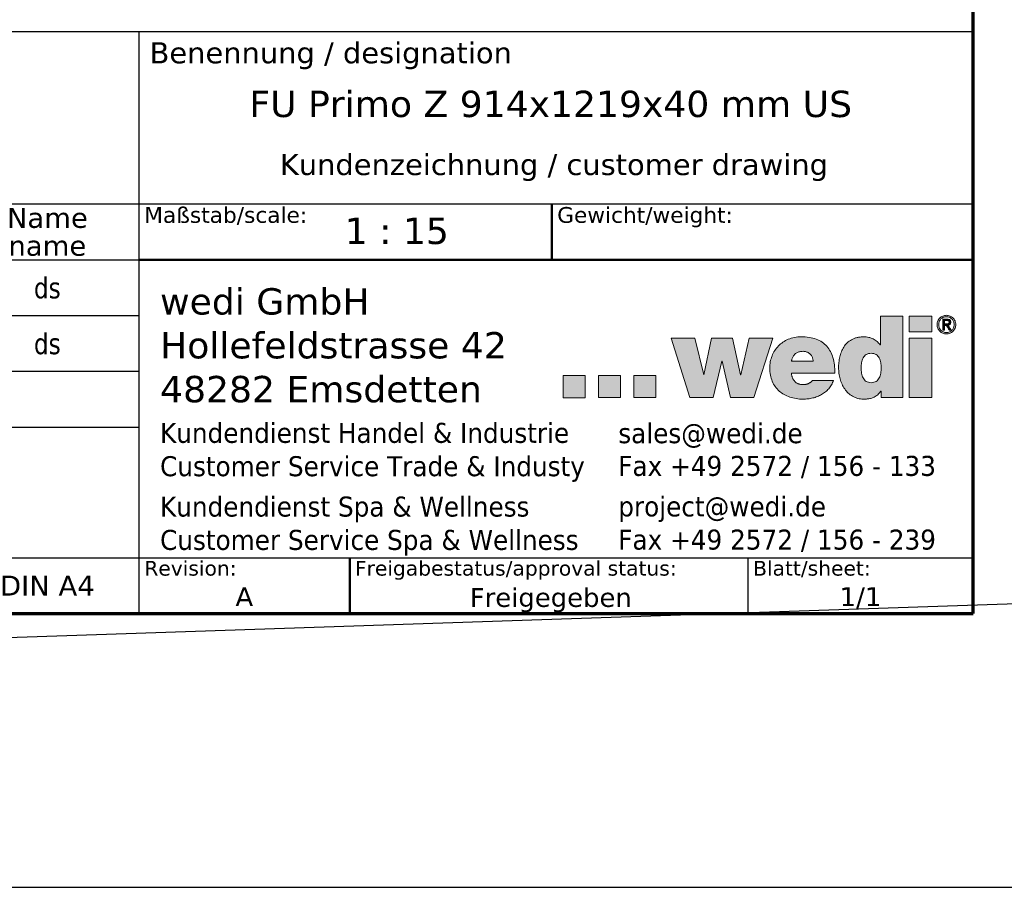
# Model space of a CAD drawing. Header units: millimetres. Extents: x -9144 to 9144, y -300 to 4365.
# Tile 3 of 14: x 1702 to 3104, y -300 to 936. Entities that reach past the tile are written whole.
import ezdxf
from ezdxf.enums import TextEntityAlignment as Align

# ---------------------------------------------------------------- set-up
doc = ezdxf.new("R2010")
doc.units = ezdxf.units.MM
doc.header["$LTSCALE"] = 15
doc.layers.get('0').update_dxf_attribs({"lineweight": 25})
for name, color, linetype, lineweight in [('AM_BOR', 7, 'Continuous', 25), ('Ebene 1', 7, 'Continuous', 25), ('Rahmen (ISO)', 7, 'Continuous', 70), ('Schraffur (ISO)', 7, 'Continuous', 18), ('Titel (ISO)', 7, 'Continuous', 50)]:
    doc.layers.add(name, color=color, linetype=linetype, lineweight=lineweight)
doc.styles.add('Notiztext 3.5', font='verdana.ttf')
doc.styles.add('Pfeiltext', font='verdana.ttf')
doc.styles.get("Standard").update_dxf_attribs({"font": 'verdana.ttf'})
doc.styles.add('Textstil26', font='verdana.ttf')
doc.styles.add('Textstil27', font='verdana.ttf')
doc.styles.add('Textstil29', font='verdana.ttf')
doc.styles.add('Textstil30', font='verdana.ttf')
doc.styles.add('Textstil32', font='verdana.ttf', dxfattribs={"width": 0.8})
doc.styles.add('Textstil69', font='verdana.ttf')
doc.styles.add('Textstil76', font='verdana.ttf')
doc.styles.add('Textstil77', font='verdana.ttf')

# ---------------------------------------------------------------- blocks, each defined once
blk = doc.blocks.new('Ränder wedi_Zeichnungsrahmen')
at = {"layer": 'Rahmen (ISO)'}
for p, q in [((204, 6), (204, 291)), ((20, 6), (204, 6))]:
    blk.add_line(p, q, dxfattribs=at)
blk = doc.blocks.new('Schriftfelder wedi Standard - Inch_Zoll ohne Toleranz')
at = {"layer": 'Schraffur (ISO)'}
h = blk.add_hatch(color=256, dxfattribs=at)
edge = h.paths.add_edge_path(flags=0)
edge.add_spline(control_points=[(-14.527, 20.668), (-14.439, 20.669), (-14.272, 20.686), (-14.05, 20.781), (-13.88, 20.929), (-13.756, 21.117), (-13.67, 21.333), (-13.597, 21.652), (-13.571, 22.068), (-13.597, 22.484), (-13.67, 22.799), (-13.756, 23.014), (-13.88, 23.201), (-14.05, 23.349), (-14.272, 23.443), (-14.527, 23.47), (-14.781, 23.443), (-15.002, 23.349), (-15.172, 23.201), (-15.296, 23.014), (-15.381, 22.799), (-15.454, 22.484), (-15.48, 22.068), (-15.454, 21.652), (-15.382, 21.333), (-15.296, 21.117), (-15.172, 20.929), (-15.002, 20.78), (-14.781, 20.687), (-14.615, 20.667), (-14.527, 20.668)], knot_values=[0, 0, 0, 0, 0.034699, 0.064914, 0.09345, 0.122379, 0.152717, 0.184596, 0.250776, 0.316162, 0.347791, 0.377961, 0.406791, 0.435283, 0.465485, 0.500184, 0.534837, 0.564994, 0.593447, 0.62225, 0.652404, 0.684024, 0.749407, 0.815585, 0.847456, 0.877777, 0.906678, 0.935176, 0.965345, 1, 1, 1, 1], degree=3, periodic=0)
edge = h.paths.add_edge_path()
edge.add_line((-13.656, 26.998), (-13.656, 24.262))
edge.add_line((-13.656, 24.262), (-13.679, 24.262))
edge.add_spline(control_points=[(-13.679, 24.262), (-13.77, 24.374), (-13.952, 24.601), (-14.329, 24.839), (-14.758, 24.991), (-15.178, 25.033), (-15.551, 25.012), (-15.861, 24.96), (-16.141, 24.874), (-16.47, 24.723), (-16.823, 24.464), (-17.145, 24.062), (-17.373, 23.604), (-17.522, 23.11), (-17.603, 22.602), (-17.63, 22.082), (-17.595, 21.555), (-17.487, 21.028), (-17.306, 20.524), (-17.051, 20.064), (-16.718, 19.666), (-16.304, 19.352), (-15.896, 19.186), (-15.539, 19.117), (-15.229, 19.1), (-14.909, 19.116), (-14.603, 19.165), (-14.349, 19.242), (-14.083, 19.37), (-13.827, 19.576), (-13.675, 19.773), (-13.604, 19.866)], knot_values=[0, 0, 0, 0, 0.043155, 0.086739, 0.131645, 0.17854, 0.212404, 0.243573, 0.272592, 0.299996, 0.351779, 0.402206, 0.453011, 0.504581, 0.556321, 0.607002, 0.660443, 0.714379, 0.767879, 0.820311, 0.871582, 0.922422, 0.974633, 1.002175, 1.0312, 1.067419, 1.097992, 1.124095, 1.146867, 1.186159, 1.221249, 1.221249, 1.221249, 1.221249], degree=3, periodic=0)
edge.add_line((-13.604, 19.866), (-13.582, 19.866))
edge.add_line((-13.582, 19.866), (-13.582, 19.247))
edge.add_line((-13.582, 19.247), (-11.509, 19.247))
edge.add_line((-11.509, 19.247), (-11.509, 26.998))
edge.add_line((-11.509, 26.998), (-13.656, 26.998))
for points in [[(-10.933, 25.488), (-10.933, 26.998), (-8.782, 26.998), (-8.782, 25.488)], [(-33.503, 24.892), (-31.744, 19.257), (-29.539, 19.257), (-28.704, 22.721), (-28.683, 22.721), (-27.867, 19.257), (-25.665, 19.257), (-23.872, 24.892), (-26.109, 24.892), (-26.89, 21.408), (-26.934, 21.408), (-27.683, 24.892), (-29.692, 24.892), (-30.407, 21.408), (-30.428, 21.408), (-31.264, 24.892)], [(-10.933, 19.257), (-8.782, 19.257), (-8.782, 24.89), (-10.933, 24.89)], [(-41.677, 21.339), (-43.778, 21.339), (-43.778, 19.238), (-41.677, 19.238)], [(-38.316, 21.339), (-40.418, 21.339), (-40.418, 19.257), (-38.316, 19.257)], [(-34.957, 21.339), (-34.957, 19.257), (-37.057, 19.257), (-37.057, 21.339)]]:
    blk.add_hatch(color=256, dxfattribs=at).paths.add_polyline_path(points)
h = blk.add_hatch(color=256, dxfattribs=at)
edge = h.paths.add_edge_path(flags=0)
edge.add_spline(control_points=[(-8.056, 25.886), (-8.038, 25.84), (-7.994, 25.755), (-7.905, 25.643), (-7.797, 25.551), (-7.671, 25.48), (-7.53, 25.438), (-7.382, 25.423), (-7.234, 25.439), (-7.094, 25.48), (-6.97, 25.551), (-6.863, 25.643), (-6.772, 25.754), (-6.709, 25.886), (-6.664, 26.031), (-6.653, 26.186), (-6.664, 26.339), (-6.71, 26.481), (-6.772, 26.612), (-6.863, 26.721), (-6.97, 26.813), (-7.095, 26.882), (-7.234, 26.926), (-7.382, 26.938), (-7.531, 26.926), (-7.671, 26.881), (-7.797, 26.814), (-7.904, 26.722), (-7.994, 26.611), (-8.06, 26.482), (-8.104, 26.339), (-8.117, 26.186), (-8.104, 26.031), (-8.074, 25.932), (-8.056, 25.886)], knot_values=[-1, -1, -1, -1, -0.968769, -0.938514, -0.908528, -0.877859, -0.846824, -0.81451, -0.782845, -0.751665, -0.721347, -0.691382, -0.661076, -0.630076, -0.597827, -0.563882, -0.531049, -0.499298, -0.468506, -0.438444, -0.408565, -0.3784, -0.347161, -0.315526, -0.283241, -0.252147, -0.221629, -0.19173, -0.161719, -0.130694, -0.098997, -0.066153, -0.032195, 0, 0, 0, 0], degree=3, periodic=0)
edge = h.paths.add_edge_path()
edge.add_spline(control_points=[(-8.201, 26.533), (-8.224, 26.48), (-8.261, 26.366), (-8.279, 26.186), (-8.261, 26.004), (-8.207, 25.833), (-8.122, 25.681), (-8.013, 25.548), (-7.88, 25.442), (-7.727, 25.362), (-7.559, 25.312), (-7.381, 25.294), (-7.204, 25.312), (-7.037, 25.362), (-6.885, 25.442), (-6.754, 25.549), (-6.645, 25.68), (-6.563, 25.834), (-6.506, 26.004), (-6.492, 26.186), (-6.507, 26.366), (-6.563, 26.534), (-6.645, 26.686), (-6.754, 26.816), (-6.885, 26.923), (-7.037, 27.003), (-7.204, 27.055), (-7.381, 27.069), (-7.559, 27.054), (-7.727, 27.003), (-7.879, 26.922), (-8.013, 26.817), (-8.122, 26.685), (-8.177, 26.585), (-8.201, 26.533)], knot_values=[0, 0, 0, 0, 0.031498, 0.063871, 0.097255, 0.129121, 0.16021, 0.19058, 0.221045, 0.251572, 0.283155, 0.315097, 0.34707, 0.378466, 0.408835, 0.43896, 0.469377, 0.500279, 0.532169, 0.565531, 0.597881, 0.629403, 0.660135, 0.690407, 0.720506, 0.750951, 0.782355, 0.814304, 0.846223, 0.877814, 0.908416, 0.938856, 0.96908, 1, 1, 1, 1], degree=3, periodic=0)
h = blk.add_hatch(color=256, dxfattribs=at)
edge = h.paths.add_edge_path(flags=0)
edge.add_spline(control_points=[(-7.396, 26.241), (-7.373, 26.241), (-7.328, 26.242), (-7.272, 26.245), (-7.232, 26.255), (-7.206, 26.265), (-7.182, 26.281), (-7.161, 26.3), (-7.143, 26.323), (-7.131, 26.352), (-7.126, 26.386), (-7.125, 26.421), (-7.129, 26.454), (-7.138, 26.481), (-7.152, 26.503), (-7.169, 26.521), (-7.189, 26.536), (-7.219, 26.551), (-7.262, 26.564), (-7.308, 26.567), (-7.34, 26.569), (-7.357, 26.569), (-7.371, 26.569), (-7.397, 26.569), (-7.437, 26.569), (-7.487, 26.569), (-7.526, 26.57), (-7.552, 26.569), (-7.561, 26.57), (-7.569, 26.569), (-7.564, 26.553), (-7.568, 26.535), (-7.565, 26.49), (-7.567, 26.427), (-7.567, 26.36), (-7.566, 26.31), (-7.567, 26.279), (-7.564, 26.259), (-7.569, 26.244), (-7.563, 26.24), (-7.549, 26.243), (-7.509, 26.239), (-7.46, 26.242), (-7.417, 26.241), (-7.402, 26.241), (-7.397, 26.241), (-7.396, 26.241)], knot_values=[-1, -1, -1, -1, -0.950287, -0.902175, -0.881324, -0.861242, -0.841051, -0.820798, -0.800643, -0.77928, -0.753999, -0.726464, -0.703741, -0.683998, -0.665669, -0.648191, -0.630877, -0.612858, -0.575671, -0.535024, -0.514517, -0.506166, -0.497845, -0.484984, -0.450288, -0.411369, -0.377517, -0.365396, -0.358025, -0.356271, -0.348826, -0.333239, -0.311301, -0.255536, -0.195862, -0.169038, -0.146611, -0.130372, -0.122114, -0.120862, -0.115361, -0.09364, -0.033314, -0.009567, -0.002546, 0, 0, 0, 0], degree=3, periodic=0)
edge = h.paths.add_edge_path()
edge.add_spline(control_points=[(-7.327, 26.698), (-7.33, 26.698), (-7.342, 26.698), (-7.385, 26.698), (-7.493, 26.697), (-7.607, 26.703), (-7.695, 26.696), (-7.717, 26.702), (-7.737, 26.688), (-7.717, 26.636), (-7.731, 26.564), (-7.723, 26.403), (-7.728, 26.183), (-7.724, 25.961), (-7.729, 25.803), (-7.721, 25.726), (-7.733, 25.681), (-7.721, 25.661), (-7.676, 25.677), (-7.631, 25.662), (-7.591, 25.67), (-7.563, 25.663), (-7.568, 25.686), (-7.564, 25.728), (-7.568, 25.817), (-7.564, 25.925), (-7.57, 26.019), (-7.563, 26.075), (-7.572, 26.103), (-7.552, 26.116), (-7.522, 26.108), (-7.481, 26.112), (-7.44, 26.109), (-7.41, 26.114), (-7.387, 26.104), (-7.376, 26.074), (-7.335, 26.02), (-7.28, 25.925), (-7.208, 25.817), (-7.156, 25.728), (-7.124, 25.687), (-7.115, 25.663), (-7.089, 25.67), (-7.043, 25.663), (-6.996, 25.678), (-6.95, 25.661), (-6.939, 25.674), (-6.967, 25.693), (-6.979, 25.727), (-7.029, 25.797), (-7.09, 25.896), (-7.151, 25.993), (-7.201, 26.065), (-7.214, 26.096), (-7.244, 26.124), (-7.21, 26.126), (-7.172, 26.135), (-7.107, 26.156), (-7.043, 26.197), (-6.99, 26.259), (-6.966, 26.344), (-6.964, 26.439), (-6.982, 26.533), (-7.031, 26.611), (-7.108, 26.665), (-7.21, 26.694), (-7.285, 26.698), (-7.327, 26.698)], knot_values=[0, 0, 0, 0, 0.002245, 0.008381, 0.028737, 0.076631, 0.084863, 0.089802, 0.091023, 0.100424, 0.119095, 0.14472, 0.207559, 0.270398, 0.296023, 0.314694, 0.324094, 0.324881, 0.330158, 0.349348, 0.357504, 0.360862, 0.363355, 0.37017, 0.392777, 0.420703, 0.445969, 0.455111, 0.460597, 0.462607, 0.46991, 0.48027, 0.49063, 0.497933, 0.500569, 0.507069, 0.517903, 0.547843, 0.580935, 0.607723, 0.615799, 0.618754, 0.622345, 0.631066, 0.651586, 0.657229, 0.657615, 0.662568, 0.672404, 0.685905, 0.71901, 0.752116, 0.765617, 0.775453, 0.780406, 0.783475, 0.792867, 0.810732, 0.827868, 0.845154, 0.864227, 0.887328, 0.909172, 0.928704, 0.948581, 0.97168, 1, 1, 1, 1], degree=3, periodic=0)
h = blk.add_hatch(color=256, dxfattribs=at)
edge = h.paths.add_edge_path(flags=0)
edge.add_spline(control_points=[(-20.984, 23.645), (-20.934, 23.645), (-20.834, 23.638), (-20.691, 23.606), (-20.56, 23.555), (-20.44, 23.486), (-20.334, 23.401), (-20.241, 23.302), (-20.165, 23.191), (-20.105, 23.067), (-20.065, 22.937), (-20.037, 22.812), (-20.048, 22.749), (-20.032, 22.698), (-20.054, 22.7), (-20.082, 22.698), (-20.134, 22.699), (-20.206, 22.699), (-20.335, 22.699), (-20.529, 22.699), (-20.787, 22.699), (-21.065, 22.699), (-21.344, 22.699), (-21.602, 22.699), (-21.795, 22.699), (-21.925, 22.699), (-21.996, 22.7), (-22.05, 22.698), (-22.075, 22.701), (-22.093, 22.698), (-22.088, 22.713), (-22.086, 22.745), (-22.063, 22.838), (-22.03, 22.962), (-21.971, 23.103), (-21.898, 23.229), (-21.81, 23.339), (-21.708, 23.433), (-21.591, 23.51), (-21.459, 23.57), (-21.313, 23.613), (-21.153, 23.639), (-21.042, 23.644), (-20.984, 23.645)], knot_values=[-1, -1, -1, -1, -0.970522, -0.942344, -0.915116, -0.888531, -0.86232, -0.836254, -0.810128, -0.783754, -0.756945, -0.729507, -0.715477, -0.710748, -0.709678, -0.703909, -0.693711, -0.679576, -0.661996, -0.618469, -0.567069, -0.511731, -0.456394, -0.404994, -0.361467, -0.343887, -0.329752, -0.319554, -0.313785, -0.312715, -0.311324, -0.307144, -0.290779, -0.259629, -0.230295, -0.20237, -0.17536, -0.148701, -0.121787, -0.094005, -0.064779, -0.033592, 0, 0, 0, 0], degree=3, periodic=0)
edge = h.paths.add_edge_path()
edge.add_line((-17.978, 21.582), (-22.101, 21.582))
edge.add_spline(control_points=[(-22.101, 21.582), (-22.097, 21.542), (-22.089, 21.465), (-22.067, 21.351), (-22.039, 21.243), (-22.003, 21.14), (-21.96, 21.043), (-21.91, 20.953), (-21.852, 20.869), (-21.786, 20.792), (-21.714, 20.723), (-21.634, 20.662), (-21.547, 20.609), (-21.452, 20.564), (-21.35, 20.529), (-21.242, 20.504), (-21.126, 20.488), (-21.046, 20.486), (-21.005, 20.485)], knot_values=[0, 0, 0, 0, 0.011871, 0.023383, 0.034556, 0.045416, 0.055995, 0.066338, 0.076497, 0.086536, 0.096528, 0.106556, 0.116711, 0.12709, 0.137793, 0.148921, 0.160571, 0.172839, 0.172839, 0.172839, 0.172839], degree=3, periodic=0)
edge.add_spline(control_points=[(-21.005, 20.485), (-20.983, 20.486), (-20.939, 20.486), (-20.873, 20.491), (-20.807, 20.499), (-20.742, 20.509), (-20.677, 20.523), (-20.613, 20.54), (-20.55, 20.561), (-20.489, 20.584), (-20.43, 20.61), (-20.374, 20.64), (-20.32, 20.673), (-20.269, 20.709), (-20.222, 20.748), (-20.179, 20.791), (-20.139, 20.836), (-20.116, 20.87), (-20.105, 20.886)], knot_values=[0, 0, 0, 0, 0.006559, 0.013169, 0.01981, 0.026462, 0.033107, 0.039727, 0.046304, 0.052825, 0.059279, 0.065656, 0.071951, 0.078166, 0.084304, 0.090378, 0.096407, 0.102416, 0.102416, 0.102416, 0.102416], degree=3, periodic=0)
edge.add_line((-20.105, 20.886), (-18.097, 20.886))
edge.add_spline(control_points=[(-18.097, 20.886), (-18.157, 20.741), (-18.274, 20.458), (-18.54, 20.089), (-18.858, 19.779), (-19.224, 19.529), (-19.628, 19.338), (-20.064, 19.203), (-20.523, 19.123), (-21.055, 19.094), (-21.639, 19.136), (-22.245, 19.281), (-22.791, 19.522), (-23.263, 19.856), (-23.65, 20.283), (-23.939, 20.799), (-24.118, 21.398), (-24.174, 22.026), (-24.12, 22.644), (-23.959, 23.208), (-23.699, 23.719), (-23.347, 24.165), (-22.909, 24.533), (-22.394, 24.811), (-21.808, 24.987), (-21.131, 25.042), (-20.427, 24.991), (-19.747, 24.825), (-19.177, 24.539), (-18.719, 24.139), (-18.374, 23.633), (-18.139, 23.029), (-18, 22.334), (-17.985, 21.841), (-17.978, 21.582)], knot_values=[0, 0, 0, 0, 0.046845, 0.091634, 0.135518, 0.17939, 0.223861, 0.269282, 0.315783, 0.363338, 0.42883, 0.490658, 0.549548, 0.606552, 0.663102, 0.721003, 0.78232, 0.849198, 0.909267, 0.967289, 1.024005, 1.080171, 1.136634, 1.194396, 1.254659, 1.318825, 1.396987, 1.465551, 1.527499, 1.586411, 1.646022, 1.709592, 1.779523, 1.85736, 1.85736, 1.85736, 1.85736], degree=3, periodic=0)
at = {"layer": 'AM_BOR', "color": 7}
for p, q in [((-4.835, 53.996), (-188.835, 53.996)), ((-84.035, 53.996), (-84.035, -1.254)), ((-4.835, -1.254), (-4.835, 53.996)), ((-188.835, 37.646), (-4.835, 37.646)), ((-130.135, 4.046), (-4.835, 4.046)), ((-26.235, 4.046), (-26.235, -1.254)), ((-188.835, -1.254), (-4.835, -1.254))]:
    blk.add_line(p, q, dxfattribs=at)
at = {"layer": 'AM_BOR'}
for p, q in [((-130.135, 32.346), (-84.035, 32.346)), ((-130.135, 27.046), (-84.035, 27.046)), ((-130.135, 21.746), (-84.035, 21.746)), ((-130.135, 16.446), (-84.035, 16.446))]:
    blk.add_line(p, q, dxfattribs=at)
at = {"layer": 'Ebene 1', "lineweight": 5}
for p, q in [((-10.933, 25.488), (-10.933, 26.998)), ((-10.933, 26.998), (-8.782, 26.998)), ((-8.782, 26.998), (-8.782, 25.488)), ((-8.782, 25.488), (-10.933, 25.488)), ((-31.744, 19.257), (-33.503, 24.892)), ((-33.503, 24.892), (-31.264, 24.892)), ((-31.264, 24.892), (-30.428, 21.408)), ((-30.407, 21.408), (-29.692, 24.892)), ((-29.692, 24.892), (-27.683, 24.892)), ((-27.683, 24.892), (-26.934, 21.408)), ((-26.89, 21.408), (-26.109, 24.892)), ((-26.109, 24.892), (-23.872, 24.892)), ((-23.872, 24.892), (-25.665, 19.257)), ((-10.933, 19.257), (-10.933, 24.89)), ((-10.933, 24.89), (-8.782, 24.89)), ((-8.782, 24.89), (-8.782, 19.257)), ((-28.704, 22.721), (-29.539, 19.257)), ((-28.683, 22.721), (-28.704, 22.721)), ((-27.867, 19.257), (-28.683, 22.721)), ((-41.677, 21.339), (-43.778, 21.339)), ((-43.778, 21.339), (-43.778, 19.238)), ((-41.677, 19.238), (-41.677, 21.339)), ((-38.316, 21.339), (-40.418, 21.339)), ((-40.418, 21.339), (-40.418, 19.257)), ((-38.316, 19.257), (-38.316, 21.339)), ((-37.057, 21.339), (-37.057, 19.257)), ((-34.957, 21.339), (-37.057, 21.339)), ((-34.957, 19.257), (-34.957, 21.339)), ((-30.428, 21.408), (-30.407, 21.408)), ((-26.934, 21.408), (-26.89, 21.408)), ((-43.778, 19.238), (-41.677, 19.238)), ((-40.418, 19.257), (-38.316, 19.257)), ((-37.057, 19.257), (-34.957, 19.257)), ((-29.539, 19.257), (-31.744, 19.257)), ((-25.665, 19.257), (-27.867, 19.257)), ((-8.782, 19.257), (-10.933, 19.257))]:
    blk.add_line(p, q, dxfattribs=at)
for points, knots in [([(-13.656, 26.998), (-13.656, 26.996), (-13.656, 26.985), (-13.656, 26.963), (-13.656, 26.926), (-13.656, 26.877), (-13.656, 26.815), (-13.656, 26.742), (-13.656, 26.66), (-13.656, 26.532), (-13.656, 26.356), (-13.656, 26.042), (-13.656, 25.63), (-13.656, 25.218), (-13.656, 24.904), (-13.656, 24.728), (-13.656, 24.6), (-13.656, 24.518), (-13.656, 24.445), (-13.656, 24.383), (-13.656, 24.334), (-13.656, 24.297), (-13.656, 24.275), (-13.656, 24.264), (-13.656, 24.262)], [0, 0, 0, 0, 0.000785, 0.0030733, 0.0067645, 0.0117586, 0.0179552, 0.0252542, 0.0335554, 0.0427585, 0.0634696, 0.0865859, 0.1368271, 0.1870683, 0.2101846, 0.2308957, 0.2400988, 0.2484, 0.255699, 0.2618956, 0.2668896, 0.2705809, 0.2728692, 0.2736542, 0.2736542, 0.2736542, 0.2736542]), ([(-11.509, 26.998), (-11.511, 26.998), (-11.519, 26.998), (-11.537, 26.998), (-11.565, 26.998), (-11.604, 26.998), (-11.653, 26.998), (-11.71, 26.998), (-11.774, 26.998), (-11.874, 26.998), (-12.013, 26.998), (-12.259, 26.998), (-12.583, 26.998), (-12.906, 26.998), (-13.152, 26.998), (-13.291, 26.998), (-13.391, 26.998), (-13.456, 26.998), (-13.513, 26.998), (-13.561, 26.998), (-13.6, 26.998), (-13.629, 26.998), (-13.646, 26.998), (-13.654, 26.998), (-13.656, 26.998)], [0, 0, 0, 0, 0.0006161, 0.0024119, 0.0053087, 0.009228, 0.014091, 0.0198192, 0.0263339, 0.0335564, 0.0498102, 0.0679516, 0.1073803, 0.146809, 0.1649504, 0.1812043, 0.1884268, 0.1949414, 0.2006696, 0.2055327, 0.2094519, 0.2123488, 0.2141446, 0.2147606, 0.2147606, 0.2147606, 0.2147606]), ([(-11.509, 19.247), (-11.509, 19.255), (-11.509, 19.284), (-11.509, 19.348), (-11.509, 19.451), (-11.509, 19.592), (-11.509, 19.766), (-11.509, 19.972), (-11.509, 20.206), (-11.509, 20.567), (-11.509, 21.068), (-11.509, 21.956), (-11.509, 23.123), (-11.509, 24.29), (-11.509, 25.178), (-11.509, 25.679), (-11.509, 26.039), (-11.509, 26.274), (-11.509, 26.479), (-11.509, 26.654), (-11.509, 26.794), (-11.509, 26.898), (-11.509, 26.962), (-11.509, 26.991), (-11.509, 26.998)], [0, 0, 0, 0, 0.0022235, 0.0087046, 0.0191597, 0.0333047, 0.050856, 0.0715295, 0.0950415, 0.1211081, 0.1797699, 0.2452439, 0.387546, 0.529848, 0.5953221, 0.6539839, 0.6800505, 0.7035625, 0.724236, 0.7417873, 0.7559323, 0.7663873, 0.7728685, 0.775092, 0.775092, 0.775092, 0.775092]), ([(-8.201, 26.533), (-8.177, 26.585), (-8.122, 26.685), (-8.013, 26.817), (-7.879, 26.922), (-7.727, 27.003), (-7.559, 27.054), (-7.381, 27.069), (-7.204, 27.055), (-7.037, 27.003), (-6.885, 26.923), (-6.754, 26.816), (-6.645, 26.686), (-6.563, 26.534), (-6.507, 26.366), (-6.492, 26.186), (-6.506, 26.004), (-6.563, 25.834), (-6.645, 25.68), (-6.754, 25.549), (-6.885, 25.442), (-7.037, 25.362), (-7.204, 25.312), (-7.381, 25.294), (-7.559, 25.312), (-7.727, 25.362), (-7.88, 25.442), (-8.013, 25.548), (-8.122, 25.681), (-8.207, 25.833), (-8.261, 26.004), (-8.279, 26.186), (-8.261, 26.366), (-8.224, 26.48), (-8.201, 26.533)], [0, 0, 0, 0, 0.03092, 0.061144, 0.091584, 0.122186, 0.153777, 0.185696, 0.217645, 0.249049, 0.279494, 0.309593, 0.339865, 0.370597, 0.402119, 0.434469, 0.467831, 0.499721, 0.530623, 0.56104, 0.591165, 0.621534, 0.65293, 0.684903, 0.716845, 0.748428, 0.778955, 0.80942, 0.83979, 0.870879, 0.902745, 0.936129, 0.968502, 1, 1, 1, 1]), ([(-8.056, 25.886), (-8.038, 25.84), (-7.994, 25.755), (-7.905, 25.643), (-7.797, 25.551), (-7.671, 25.48), (-7.53, 25.438), (-7.382, 25.423), (-7.234, 25.439), (-7.094, 25.48), (-6.97, 25.551), (-6.863, 25.643), (-6.772, 25.754), (-6.709, 25.886), (-6.664, 26.031), (-6.653, 26.186), (-6.664, 26.339), (-6.71, 26.481), (-6.772, 26.612), (-6.863, 26.721), (-6.97, 26.813), (-7.095, 26.882), (-7.234, 26.926), (-7.382, 26.938), (-7.531, 26.926), (-7.671, 26.881), (-7.797, 26.814), (-7.904, 26.722), (-7.994, 26.611), (-8.06, 26.482), (-8.104, 26.339), (-8.117, 26.186), (-8.104, 26.031), (-8.074, 25.932), (-8.056, 25.886)], [0, 0, 0, 0, 0.031231, 0.061486, 0.091472, 0.122141, 0.153176, 0.18549, 0.217155, 0.248335, 0.278653, 0.308618, 0.338924, 0.369924, 0.402173, 0.436118, 0.468951, 0.500702, 0.531494, 0.561556, 0.591435, 0.6216, 0.652839, 0.684474, 0.716759, 0.747853, 0.778371, 0.80827, 0.838281, 0.869306, 0.901003, 0.933847, 0.967805, 1, 1, 1, 1]), ([(-7.327, 26.698), (-7.285, 26.698), (-7.21, 26.694), (-7.108, 26.665), (-7.031, 26.611), (-6.982, 26.533), (-6.964, 26.439), (-6.966, 26.344), (-6.99, 26.259), (-7.043, 26.197), (-7.107, 26.156), (-7.172, 26.135), (-7.21, 26.126), (-7.244, 26.124), (-7.214, 26.096), (-7.201, 26.065), (-7.151, 25.993), (-7.09, 25.896), (-7.029, 25.797), (-6.979, 25.727), (-6.967, 25.693), (-6.939, 25.674), (-6.95, 25.661), (-6.996, 25.678), (-7.043, 25.663), (-7.089, 25.67), (-7.115, 25.663), (-7.124, 25.687), (-7.156, 25.728), (-7.208, 25.817), (-7.28, 25.925), (-7.335, 26.02), (-7.376, 26.074), (-7.387, 26.104), (-7.41, 26.114), (-7.44, 26.109), (-7.481, 26.112), (-7.522, 26.108), (-7.552, 26.116), (-7.572, 26.103), (-7.563, 26.075), (-7.57, 26.019), (-7.564, 25.925), (-7.568, 25.817), (-7.564, 25.728), (-7.568, 25.686), (-7.563, 25.663), (-7.591, 25.67), (-7.631, 25.662), (-7.676, 25.677), (-7.721, 25.661), (-7.733, 25.681), (-7.721, 25.726), (-7.729, 25.803), (-7.724, 25.961), (-7.728, 26.183), (-7.723, 26.403), (-7.731, 26.564), (-7.717, 26.636), (-7.737, 26.688), (-7.717, 26.702), (-7.695, 26.696), (-7.607, 26.703), (-7.493, 26.697), (-7.385, 26.698), (-7.342, 26.698), (-7.33, 26.698), (-7.327, 26.698)], [0, 0, 0, 0, 0.02832, 0.051419, 0.071296, 0.090828, 0.112672, 0.135773, 0.154846, 0.172132, 0.189268, 0.207133, 0.216525, 0.219594, 0.224547, 0.234383, 0.247884, 0.28099, 0.314095, 0.327596, 0.337432, 0.342385, 0.342771, 0.348414, 0.368934, 0.377655, 0.381246, 0.384201, 0.392277, 0.419065, 0.452157, 0.482097, 0.492931, 0.499431, 0.502067, 0.50937, 0.51973, 0.53009, 0.537393, 0.539403, 0.544889, 0.554031, 0.579297, 0.607223, 0.62983, 0.636645, 0.639138, 0.642496, 0.650652, 0.669842, 0.675119, 0.675906, 0.685306, 0.703977, 0.729602, 0.792441, 0.85528, 0.880905, 0.899576, 0.908977, 0.910198, 0.915137, 0.923369, 0.971263, 0.991619, 0.997755, 1, 1, 1, 1]), ([(-7.396, 26.241), (-7.373, 26.241), (-7.328, 26.242), (-7.272, 26.245), (-7.232, 26.255), (-7.206, 26.265), (-7.182, 26.281), (-7.161, 26.3), (-7.143, 26.323), (-7.131, 26.352), (-7.126, 26.386), (-7.125, 26.421), (-7.129, 26.454), (-7.138, 26.481), (-7.152, 26.503), (-7.169, 26.521), (-7.189, 26.536), (-7.219, 26.551), (-7.262, 26.564), (-7.308, 26.567), (-7.34, 26.569), (-7.357, 26.569), (-7.371, 26.569), (-7.397, 26.569), (-7.437, 26.569), (-7.487, 26.569), (-7.526, 26.57), (-7.552, 26.569), (-7.561, 26.57), (-7.569, 26.569), (-7.564, 26.553), (-7.568, 26.535), (-7.565, 26.49), (-7.567, 26.427), (-7.567, 26.36), (-7.566, 26.31), (-7.567, 26.279), (-7.564, 26.259), (-7.569, 26.244), (-7.563, 26.24), (-7.549, 26.243), (-7.509, 26.239), (-7.46, 26.242), (-7.417, 26.241), (-7.402, 26.241), (-7.397, 26.241), (-7.396, 26.241)], [0, 0, 0, 0, 0.049713, 0.097825, 0.118676, 0.138758, 0.158949, 0.179202, 0.199357, 0.22072, 0.246001, 0.273536, 0.296259, 0.316002, 0.334331, 0.351809, 0.369123, 0.387142, 0.424329, 0.464976, 0.485483, 0.493834, 0.502155, 0.515016, 0.549712, 0.588631, 0.622483, 0.634604, 0.641975, 0.643729, 0.651174, 0.666761, 0.688699, 0.744464, 0.804138, 0.830962, 0.853389, 0.869628, 0.877886, 0.879138, 0.884639, 0.90636, 0.966686, 0.990433, 0.997454, 1, 1, 1, 1]), ([(-17.978, 21.582), (-17.985, 21.841), (-18, 22.334), (-18.139, 23.029), (-18.374, 23.633), (-18.719, 24.139), (-19.177, 24.539), (-19.747, 24.825), (-20.427, 24.991), (-21.131, 25.042), (-21.808, 24.987), (-22.394, 24.811), (-22.909, 24.533), (-23.347, 24.165), (-23.699, 23.719), (-23.959, 23.208), (-24.12, 22.644), (-24.174, 22.026), (-24.118, 21.398), (-23.939, 20.799), (-23.65, 20.283), (-23.263, 19.856), (-22.791, 19.522), (-22.245, 19.281), (-21.639, 19.136), (-21.055, 19.094), (-20.523, 19.123), (-20.064, 19.203), (-19.628, 19.338), (-19.224, 19.529), (-18.858, 19.779), (-18.54, 20.089), (-18.274, 20.458), (-18.157, 20.741), (-18.097, 20.886)], [0, 0, 0, 0, 0.077838, 0.147768, 0.211338, 0.270949, 0.329861, 0.391809, 0.460373, 0.538535, 0.602701, 0.662964, 0.720726, 0.777189, 0.833355, 0.890071, 0.948093, 1.008162, 1.075041, 1.136357, 1.194259, 1.250809, 1.307812, 1.366702, 1.42853, 1.494022, 1.541577, 1.588079, 1.633499, 1.67797, 1.721843, 1.765726, 1.810515, 1.85736, 1.85736, 1.85736, 1.85736]), ([(-13.679, 24.262), (-13.77, 24.374), (-13.952, 24.601), (-14.329, 24.839), (-14.758, 24.991), (-15.178, 25.033), (-15.551, 25.012), (-15.861, 24.96), (-16.141, 24.874), (-16.47, 24.723), (-16.823, 24.464), (-17.145, 24.062), (-17.373, 23.604), (-17.522, 23.11), (-17.603, 22.602), (-17.63, 22.082), (-17.595, 21.555), (-17.487, 21.028), (-17.306, 20.524), (-17.051, 20.064), (-16.718, 19.666), (-16.304, 19.352), (-15.896, 19.186), (-15.539, 19.117), (-15.229, 19.1), (-14.909, 19.116), (-14.603, 19.165), (-14.349, 19.242), (-14.083, 19.37), (-13.827, 19.576), (-13.675, 19.773), (-13.604, 19.866)], [0, 0, 0, 0, 0.043155, 0.086739, 0.131645, 0.17854, 0.212404, 0.243573, 0.272592, 0.299996, 0.351779, 0.402206, 0.453011, 0.504581, 0.556321, 0.607002, 0.660443, 0.714379, 0.767879, 0.820311, 0.871582, 0.922422, 0.974633, 1.002175, 1.0312, 1.067419, 1.097992, 1.124095, 1.146867, 1.186159, 1.221249, 1.221249, 1.221249, 1.221249]), ([(-20.984, 23.645), (-20.934, 23.645), (-20.834, 23.638), (-20.691, 23.606), (-20.56, 23.555), (-20.44, 23.486), (-20.334, 23.401), (-20.241, 23.302), (-20.165, 23.191), (-20.105, 23.067), (-20.065, 22.937), (-20.037, 22.812), (-20.048, 22.749), (-20.032, 22.698), (-20.054, 22.7), (-20.082, 22.698), (-20.134, 22.699), (-20.206, 22.699), (-20.335, 22.699), (-20.529, 22.699), (-20.787, 22.699), (-21.065, 22.699), (-21.344, 22.699), (-21.602, 22.699), (-21.795, 22.699), (-21.925, 22.699), (-21.996, 22.7), (-22.05, 22.698), (-22.075, 22.701), (-22.093, 22.698), (-22.088, 22.713), (-22.086, 22.745), (-22.063, 22.838), (-22.03, 22.962), (-21.971, 23.103), (-21.898, 23.229), (-21.81, 23.339), (-21.708, 23.433), (-21.591, 23.51), (-21.459, 23.57), (-21.313, 23.613), (-21.153, 23.639), (-21.042, 23.644), (-20.984, 23.645)], [0, 0, 0, 0, 0.029478, 0.057656, 0.084884, 0.111469, 0.13768, 0.163746, 0.189872, 0.216246, 0.243055, 0.270493, 0.284523, 0.289252, 0.290322, 0.296091, 0.306289, 0.320424, 0.338004, 0.381531, 0.432931, 0.488269, 0.543606, 0.595006, 0.638533, 0.656113, 0.670248, 0.680446, 0.686215, 0.687285, 0.688676, 0.692856, 0.709221, 0.740371, 0.769705, 0.79763, 0.82464, 0.851299, 0.878213, 0.905995, 0.935221, 0.966408, 1, 1, 1, 1]), ([(-14.527, 20.668), (-14.615, 20.667), (-14.781, 20.687), (-15.002, 20.78), (-15.172, 20.929), (-15.296, 21.117), (-15.382, 21.333), (-15.454, 21.652), (-15.48, 22.068), (-15.454, 22.484), (-15.381, 22.799), (-15.296, 23.014), (-15.172, 23.201), (-15.002, 23.349), (-14.781, 23.443), (-14.527, 23.47), (-14.272, 23.443), (-14.05, 23.349), (-13.88, 23.201), (-13.756, 23.014), (-13.67, 22.799), (-13.597, 22.484), (-13.571, 22.068), (-13.597, 21.652), (-13.67, 21.333), (-13.756, 21.117), (-13.88, 20.929), (-14.05, 20.781), (-14.272, 20.686), (-14.439, 20.669), (-14.527, 20.668)], [0, 0, 0, 0, 0.034655, 0.064824, 0.093322, 0.122223, 0.152544, 0.184415, 0.250593, 0.315976, 0.347596, 0.37775, 0.406553, 0.435006, 0.465163, 0.499816, 0.534515, 0.564717, 0.593209, 0.622039, 0.652209, 0.683838, 0.749224, 0.815404, 0.847283, 0.877621, 0.90655, 0.935086, 0.965301, 1, 1, 1, 1]), ([(-13.656, 24.262), (-13.656, 24.262), (-13.656, 24.262), (-13.657, 24.262), (-13.657, 24.262), (-13.657, 24.262), (-13.658, 24.262), (-13.658, 24.262), (-13.659, 24.262), (-13.66, 24.262), (-13.662, 24.262), (-13.664, 24.262), (-13.668, 24.262), (-13.671, 24.262), (-13.674, 24.262), (-13.675, 24.262), (-13.677, 24.262), (-13.677, 24.262), (-13.678, 24.262), (-13.678, 24.262), (-13.679, 24.262), (-13.679, 24.262), (-13.679, 24.262), (-13.679, 24.262), (-13.679, 24.262)], [0, 0, 0, 0, 0.000006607, 0.000025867, 0.000056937, 0.000098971, 0.000151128, 0.000212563, 0.000282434, 0.000359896, 0.00053422, 0.000728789, 0.001151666, 0.001574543, 0.001769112, 0.001943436, 0.002020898, 0.002090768, 0.002152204, 0.00220436, 0.002246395, 0.002277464, 0.002296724, 0.002303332, 0.002303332, 0.002303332, 0.002303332]), ([(-21.005, 20.485), (-21.046, 20.486), (-21.126, 20.488), (-21.242, 20.504), (-21.35, 20.529), (-21.452, 20.564), (-21.547, 20.609), (-21.634, 20.662), (-21.714, 20.723), (-21.786, 20.792), (-21.852, 20.869), (-21.91, 20.953), (-21.96, 21.043), (-22.003, 21.14), (-22.039, 21.243), (-22.067, 21.351), (-22.089, 21.465), (-22.097, 21.542), (-22.101, 21.582)], [0, 0, 0, 0, 0.0122685, 0.0239187, 0.035046, 0.0457491, 0.0561284, 0.0662838, 0.0763119, 0.0863037, 0.0963424, 0.1065015, 0.1168444, 0.127424, 0.1382833, 0.1494563, 0.1609687, 0.1728395, 0.1728395, 0.1728395, 0.1728395]), ([(-22.101, 21.582), (-22.097, 21.582), (-22.081, 21.582), (-22.047, 21.582), (-21.992, 21.582), (-21.917, 21.582), (-21.825, 21.582), (-21.715, 21.582), (-21.591, 21.582), (-21.399, 21.582), (-21.132, 21.582), (-20.66, 21.582), (-20.039, 21.582), (-19.419, 21.582), (-18.946, 21.582), (-18.68, 21.582), (-18.488, 21.582), (-18.363, 21.582), (-18.254, 21.582), (-18.161, 21.582), (-18.086, 21.582), (-18.031, 21.582), (-17.997, 21.582), (-17.982, 21.582), (-17.978, 21.582)], [0, 0, 0, 0, 0.0011827, 0.0046301, 0.0101912, 0.0177151, 0.0270508, 0.0380473, 0.0505536, 0.0644187, 0.0956215, 0.1304479, 0.2061398, 0.2818318, 0.3166582, 0.347861, 0.3617261, 0.3742324, 0.3852289, 0.3945645, 0.4020884, 0.4076496, 0.411097, 0.4122797, 0.4122797, 0.4122797, 0.4122797]), ([(-20.105, 20.886), (-20.116, 20.87), (-20.139, 20.836), (-20.179, 20.791), (-20.222, 20.748), (-20.269, 20.709), (-20.32, 20.673), (-20.374, 20.64), (-20.43, 20.61), (-20.489, 20.584), (-20.55, 20.561), (-20.613, 20.54), (-20.677, 20.523), (-20.742, 20.509), (-20.807, 20.499), (-20.873, 20.491), (-20.939, 20.486), (-20.983, 20.486), (-21.005, 20.485)], [0, 0, 0, 0, 0.006009, 0.0120374, 0.0181114, 0.0242499, 0.0304643, 0.0367601, 0.0431371, 0.0495905, 0.0561118, 0.0626893, 0.0693086, 0.0759535, 0.0826061, 0.0892473, 0.0958573, 0.1024158, 0.1024158, 0.1024158, 0.1024158]), ([(-18.097, 20.886), (-18.099, 20.886), (-18.106, 20.886), (-18.123, 20.886), (-18.15, 20.886), (-18.186, 20.886), (-18.231, 20.886), (-18.284, 20.886), (-18.345, 20.886), (-18.439, 20.886), (-18.568, 20.886), (-18.799, 20.886), (-19.101, 20.886), (-19.403, 20.886), (-19.633, 20.886), (-19.763, 20.886), (-19.857, 20.886), (-19.917, 20.886), (-19.971, 20.886), (-20.016, 20.886), (-20.052, 20.886), (-20.079, 20.886), (-20.096, 20.886), (-20.103, 20.886), (-20.105, 20.886)], [0, 0, 0, 0, 0.0005762, 0.0022556, 0.0049648, 0.0086302, 0.0131783, 0.0185354, 0.024628, 0.0313826, 0.0465836, 0.0635498, 0.1004244, 0.137299, 0.1542653, 0.1694662, 0.1762208, 0.1823135, 0.1876706, 0.1922186, 0.195884, 0.1985932, 0.2002727, 0.2008489, 0.2008489, 0.2008489, 0.2008489]), ([(-13.604, 19.866), (-13.604, 19.866), (-13.604, 19.866), (-13.604, 19.866), (-13.603, 19.866), (-13.603, 19.866), (-13.603, 19.866), (-13.602, 19.866), (-13.601, 19.866), (-13.6, 19.866), (-13.599, 19.866), (-13.596, 19.866), (-13.593, 19.866), (-13.589, 19.866), (-13.587, 19.866), (-13.585, 19.866), (-13.584, 19.866), (-13.584, 19.866), (-13.583, 19.866), (-13.583, 19.866), (-13.582, 19.866), (-13.582, 19.866), (-13.582, 19.866), (-13.582, 19.866), (-13.582, 19.866)], [0, 0, 0, 0, 0.00000644, 0.000025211, 0.000055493, 0.000096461, 0.000147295, 0.000207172, 0.000275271, 0.000350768, 0.000520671, 0.000710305, 0.001122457, 0.001534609, 0.001724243, 0.001894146, 0.001969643, 0.002037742, 0.002097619, 0.002148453, 0.002189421, 0.002219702, 0.002238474, 0.002244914, 0.002244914, 0.002244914, 0.002244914]), ([(-13.582, 19.866), (-13.582, 19.866), (-13.582, 19.863), (-13.582, 19.858), (-13.582, 19.85), (-13.582, 19.839), (-13.582, 19.825), (-13.582, 19.808), (-13.582, 19.79), (-13.582, 19.761), (-13.582, 19.721), (-13.582, 19.65), (-13.582, 19.557), (-13.582, 19.464), (-13.582, 19.393), (-13.582, 19.353), (-13.582, 19.324), (-13.582, 19.305), (-13.582, 19.289), (-13.582, 19.275), (-13.582, 19.264), (-13.582, 19.255), (-13.582, 19.25), (-13.582, 19.248), (-13.582, 19.247)], [0, 0, 0, 0, 0.00017749, 0.00069486, 0.00152945, 0.0026586, 0.00405965, 0.00570994, 0.00758682, 0.00966763, 0.01435039, 0.01957695, 0.03093642, 0.04229588, 0.04752244, 0.0522052, 0.05428601, 0.05616289, 0.05781318, 0.05921423, 0.06034338, 0.06117797, 0.06169534, 0.06187283, 0.06187283, 0.06187283, 0.06187283]), ([(-13.582, 19.247), (-13.58, 19.247), (-13.572, 19.247), (-13.555, 19.247), (-13.527, 19.247), (-13.489, 19.247), (-13.443, 19.247), (-13.388, 19.247), (-13.325, 19.247), (-13.229, 19.247), (-13.095, 19.247), (-12.857, 19.247), (-12.545, 19.247), (-12.233, 19.247), (-11.996, 19.247), (-11.862, 19.247), (-11.765, 19.247), (-11.703, 19.247), (-11.648, 19.247), (-11.601, 19.247), (-11.563, 19.247), (-11.536, 19.247), (-11.518, 19.247), (-11.511, 19.247), (-11.509, 19.247)], [0, 0, 0, 0, 0.0005946, 0.0023279, 0.0051239, 0.0089067, 0.0136004, 0.0191292, 0.025417, 0.032388, 0.0480759, 0.0655857, 0.1036416, 0.1416975, 0.1592072, 0.1748952, 0.1818662, 0.188154, 0.1936827, 0.1983765, 0.2021593, 0.2049553, 0.2066885, 0.2072832, 0.2072832, 0.2072832, 0.2072832])]:
    blk.add_open_spline(points, degree=3, knots=knots, dxfattribs=at)
at = {"layer": 'Titel (ISO)'}
for p, q in [((-44.835, 37.646), (-44.835, 32.337)), ((-84.035, 32.346), (-4.835, 32.346)), ((-64.035, 4.046), (-64.035, -1.254))]:
    blk.add_line(p, q, dxfattribs=at)
at = {"layer": 'AM_BOR', "color": 7, "style": 'Textstil29'}
blk.add_text('Benennung / designation', height=2, dxfattribs=at).set_placement((-83.035, 50.996))
at = {"layer": 'AM_BOR', "color": 7, "style": 'Textstil27'}
for s, p in [('Name', (-92.735, 36.321)), ('name', (-92.735, 33.671)), ('DIN A4', (-92.735, 1.396))]:
    blk.add_text(s, height=1.9, dxfattribs=at).set_placement(p, align=Align.MIDDLE_CENTER)
at = {"layer": 'AM_BOR', "color": 7}
for tag, p, height, style in [('Zeichnungsnummer_001', (-173.238, 49.435), 3, 'Textstil30'), ('Artikelnummer_001', (-145.064, 44.444), 2.487, 'Textstil69')]:
    blk.add_attdef(tag, p, '', height=height, dxfattribs=dict(at, style=style))
blk.add_attdef('TITEL_001', (-73.559, 45.896), '', height=2.5, dxfattribs=at)
at = {"layer": 'AM_BOR', "color": 7, "style": 'Textstil69'}
blk.add_attdef('PROJEKT', text='', height=2.487, dxfattribs=at).set_placement((-144.835, 41.983), align=Align.TOP_LEFT)
at = {"layer": 'AM_BOR', "color": 7, "style": 'Textstil32', "width": 0.8}
for tag, p in [('ERSTELLUNGSDATUM_001', (-115.147, 28.696)), ('KONSTRUKTEUR_001', (-94.007, 28.671)), ('ERSTELLUNGSDATUM_001', (-115.346, 23.555)), ('KONSTRUKTEUR_001', (-94.007, 23.371))]:
    blk.add_attdef(tag, p, '', height=2, dxfattribs=at)
for tag, p in [('KONTROLLDATUM', (-108.735, 19.096)), ('KONTROLLIERT_VON', (-92.735, 19.096))]:
    blk.add_attdef(tag, text='', height=2, dxfattribs=at).set_placement(p, align=Align.MIDDLE_CENTER)
at = {"layer": 'Titel (ISO)', "style": 'Notiztext 3.5'}
for s, insert, char_height, attachment_point in [('\\fVerdana|b0|i0;\\H1.5000;Maßstab/scale:', (-83.535, 37.346), 1.5, 1), ('\\fVerdana|b0|i0;\\H1.5000;Gewicht/weight:', (-44.335, 37.346), 1.5, 1), ('\\fVerdana|b0|i0;\\H1.4000;Revision:', (-83.535, 3.746), 1.4, 1), ('\\fVerdana|b0|i0;\\H1.4000;Freigabestatus/approval status:', (-63.535, 3.746), 1.4, 1), ('\\fVerdana|b0|i0;\\H1.4000;Blatt/sheet:', (-25.735, 3.746), 1.4, 1), ('\\fVerdana|b0|i0;\\H1.8000;1/1 ', (-15.535, 1.246), 1.8, 2)]:
    blk.add_mtext(s, dxfattribs=dict(at, insert=insert, char_height=char_height, attachment_point=attachment_point))
at = {"layer": 'Titel (ISO)', "color": 179, "true_color": 0x262659, "attachment_point": 4, "line_spacing_factor": 0.999579, "style": 'Pfeiltext'}
for s, insert, char_height, width in [('\\fVerdana|b0|i0;\\H2.5000;wedi GmbH\\P\\fVerdana|b0|i0;\\H2.5000;Hollefeldstrasse 42\\P\\fVerdana|b0|i0;\\H2.5000;48282 Emsdetten', (-82.035, 24.201), 2.5, 33.30631), ('\\fVerdana|b0|i0;\\W0.90;\\H1.9000;Kundendienst Handel & Industrie\\P\\fVerdana|b0|i0;\\W0.90;\\H1.9000;Customer Service Trade & Industy', (-82.035, 14.049), 1.9, 97.28764), ('\\fVerdana|b0|i0;\\W0.90;\\H1.9000;Kundendienst Spa & Wellness\\P\\fVerdana|b0|i0;\\W0.90;\\H1.9000;Customer Service Spa & Wellness', (-82.035, 7.049), 1.9, 97.28764)]:
    blk.add_mtext(s, dxfattribs=dict(at, insert=insert, char_height=char_height, width=width))
at = {"layer": 'Titel (ISO)', "color": 179, "true_color": 0x262659, "char_height": 1.9, "width": 97.28764, "attachment_point": 4, "style": 'Pfeiltext'}
for s, insert in [('\\fVerdana|b0|i0;\\W0.90;\\H1.9000;sales@wedi.de', (-38.535, 15.646)), ('\\fVerdana|b0|i0;\\W0.90;\\H1.9000;Fax +49 2572 / 156 - 133', (-38.535, 12.646)), ('\\fVerdana|b0|i0;\\W0.90;\\H1.9000;project@wedi.de', (-38.535, 8.646)), ('\\fVerdana|b0|i0;\\W0.90;\\H1.9000;Fax +49 2572 / 156 - 239', (-38.535, 5.646))]:
    blk.add_mtext(s, dxfattribs=dict(at, insert=insert))
at = {"layer": 'Titel (ISO)', "color": 7, "style": 'Pfeiltext'}
blk.add_attdef('BESCHREIBUNG_001', (-70.664, 40.385), '', height=2, dxfattribs=at)
at = {"layer": 'Titel (ISO)'}
for tag, p, height, style in [('Anfänglicher_Ansichtsmaßstab_001', (-64.502, 33.837), 2.5, 'Textstil26'), ('REVISIONSNUMMER_001', (-74.877, -0.544), 1.79, 'Textstil77'), ('STATUS_001', (-52.633, -0.625), 1.79, 'Textstil77')]:
    blk.add_attdef(tag, p, '', height=height, dxfattribs=dict(at, style=style))
at = {"layer": 'Titel (ISO)', "style": 'Textstil26'}
blk.add_attdef('<MASSE3;>', text='', height=2.5, dxfattribs=at).set_placement((-26.835, 36.346), align=Align.TOP_LEFT)
at = {"layer": 'Titel (ISO)', "style": 'Textstil76'}
for tag, p in [('MATERIAL', (-159.835, 35.346)), ('FIRMA', (-159.835, 24.746)), ('Bauvorhaben', (-159.835, 19.446))]:
    blk.add_attdef(tag, text='', height=1.89, dxfattribs=at).set_placement(p, align=Align.TOP_CENTER)

msp = doc.modelspace()

# ---------------------------------------------------------------- linework, layer by layer
for p, q in [((8953.18, 300), (1147.18, 37.5)), ((915, -300), (9144, -300))]:
    msp.add_line(p, q)

# ---------------------------------------------------------------- block references
at = {"xscale": 15, "yscale": 15, "zscale": 15}
msp.add_blockref('Ränder wedi_Zeichnungsrahmen', (0, 0), dxfattribs=at)
ref = msp.add_blockref('Schriftfelder wedi Standard - Inch_Zoll ohne Toleranz', (3132.53, 108.82), dxfattribs=dict(xscale=15, yscale=15, zscale=15))
ref.add_attrib('KONSTRUKTEUR_001', 'ds', (1722.42, 459.39), dxfattribs={"layer": 'AM_BOR', "color": 7, "height": 30, "style": 'Textstil32', "width": 0.8})
ref.add_attrib('Anfänglicher_Ansichtsmaßstab_001', '1 : 15', (2165, 616.37), dxfattribs={"layer": 'Titel (ISO)', "height": 37.5, "style": 'Textstil26'})
ref.add_attrib('BESCHREIBUNG_001', 'Kundenzeichnung / customer drawing', (2072.57, 714.59), dxfattribs={"layer": 'Titel (ISO)', "color": 7, "height": 30, "style": 'Pfeiltext'})
ref.add_attrib('TITEL_001', 'FU Primo Z 914x1219x40 mm US', (2029.15, 797.25), dxfattribs={"layer": 'AM_BOR', "color": 7, "height": 37.5})
ref.add_attrib('KONSTRUKTEUR_001', 'ds', (1722.42, 538.89), dxfattribs={"layer": 'AM_BOR', "color": 7, "height": 30, "style": 'Textstil32', "width": 0.8})
ref.add_attrib('REVISIONSNUMMER_001', 'A', (2009.38, 100.65), dxfattribs={"layer": 'Titel (ISO)', "height": 26.85, "style": 'Textstil77'})
ref.add_attrib('STATUS_001', 'Freigegeben', (2343.04, 99.44), dxfattribs={"layer": 'Titel (ISO)', "height": 26.85, "style": 'Textstil77'})

doc.saveas('drawing.dxf')
